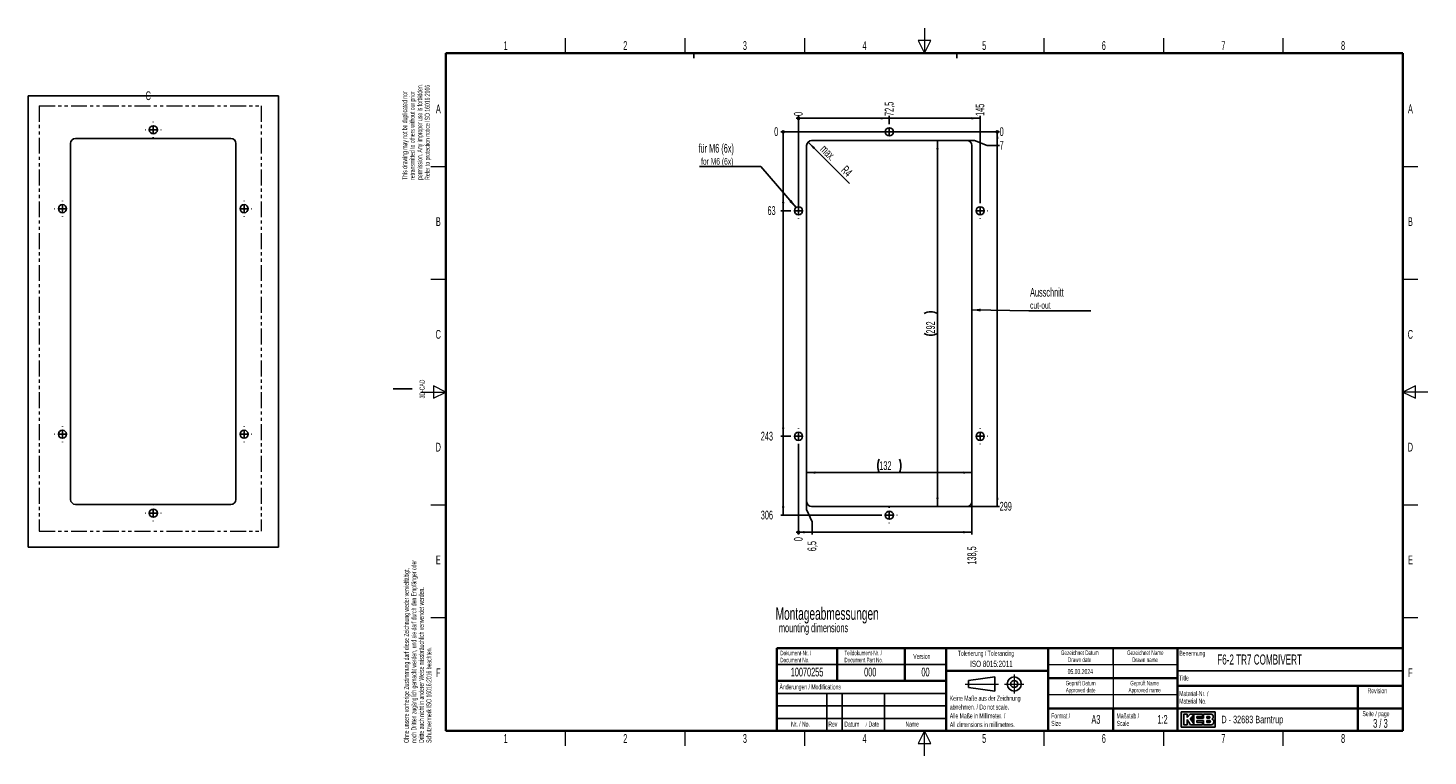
# Paper-space layout 'Blatt3' of a CAD drawing. Header units: millimetres. Extents: x -141 to 418, y 2 to 292.
import ezdxf

# ---------------------------------------------------------------- set-up
doc = ezdxf.new("R2010")
doc.units = ezdxf.units.MM
doc.linetypes.add('PHANTOM', pattern=[12.699999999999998, 6.35, -1.27, 1.27, -1.27, 1.27, -1.27])
doc.layers.add('SLD-0', color=7, linetype='Continuous')
doc.styles.add('SLDTEXTSTYLE0', font='TXT', dxfattribs={"width": 0.605})
doc.styles.add('SLDTEXTSTYLE1', font='TXT', dxfattribs={"width": 0.563})
doc.dimstyles.new('SLDDIMSTYLE0', dxfattribs={"dimtxt": 3.5, "dimasz": 3.5, "dimexe": 0, "dimexo": 0.0625, "dimgap": 0.875, "dimtad": 1, "dimlfac": 2, "dimrnd": 1e-09, "dimzin": 12, "dimdsep": 46, "dimtxsty": 'SLDTEXTSTYLE0', "dimsah": 1, "dimcen": 0.09, "dimadec": 0, "dimazin": 3, "dimtfac": 1, "dimtofl": 0, "dimtmove": 0, "dimatfit": 3, "dimfxl": 1, "dimfrac": 2, "dimtolj": 1, "dimtzin": 12, "dimarcsym": 0})
doc.dimstyles.new('SLDDIMSTYLE2', dxfattribs={"dimtxt": 0.18, "dimasz": 3.5, "dimexe": 0, "dimexo": 0.0625, "dimgap": 0, "dimtad": 0, "dimtih": 1, "dimtoh": 1, "dimdec": 0, "dimrnd": 1e-09, "dimzin": 0, "dimdsep": 46, "dimtxsty": 'Standard', "dimsah": 1, "dimcen": 0.09, "dimadec": 0, "dimazin": 0, "dimtfac": 3.5, "dimtdec": 0, "dimtofl": 0, "dimtmove": 0, "dimatfit": 3, "dimfxl": 1, "dimfrac": 2, "dimtolj": 1, "dimtzin": 0, "dimarcsym": 0})
doc.dimstyles.new('SLDDIMSTYLE3', dxfattribs={"dimtxt": 3.5, "dimasz": 0.3066666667, "dimexe": 0, "dimexo": 0.0625, "dimgap": 0.875, "dimtad": 0, "dimtih": 1, "dimtoh": 1, "dimdec": 0, "dimlfac": 2, "dimrnd": 1e-09, "dimdsep": 46, "dimtxsty": 'SLDTEXTSTYLE0', "dimblk1": 'ORIGIN', "dimblk2": 'ORIGIN', "dimsah": 1, "dimcen": 0.09, "dimadec": 0, "dimazin": 2, "dimtfac": 1, "dimtofl": 0, "dimtmove": 0, "dimatfit": 3, "dimldrblk": 'ORIGIN', "dimfxl": 1, "dimfrac": 2, "dimtolj": 1, "dimtzin": 12, "dimarcsym": 0})
doc.dimstyles.new('SLDDIMSTYLE4', dxfattribs={"dimtxt": 3.5, "dimasz": 3.5, "dimexe": 0, "dimexo": 0.0625, "dimgap": 0.875, "dimtad": 0, "dimtih": 1, "dimtoh": 1, "dimlfac": 2, "dimrnd": 1e-09, "dimzin": 12, "dimdsep": 46, "dimtxsty": 'SLDTEXTSTYLE0', "dimsah": 1, "dimcen": 0.09, "dimadec": 0, "dimazin": 3, "dimtfac": 1, "dimtofl": 0, "dimtmove": 0, "dimatfit": 3, "dimfxl": 1, "dimfrac": 2, "dimtolj": 1, "dimtzin": 12, "dimarcsym": 0})
doc.dimstyles.new('SLDDIMSTYLE5', dxfattribs={"dimtxt": 3.5, "dimasz": 3.5, "dimexe": 0, "dimexo": 0.0625, "dimgap": 0.875, "dimtad": 1, "dimlfac": 2, "dimrnd": 1e-09, "dimzin": 12, "dimdsep": 46, "dimtxsty": 'SLDTEXTSTYLE0', "dimsah": 1, "dimcen": 0, "dimadec": 0, "dimazin": 3, "dimtfac": 1, "dimtofl": 0, "dimtmove": 1, "dimatfit": 3, "dimfxl": 1, "dimfrac": 2, "dimtolj": 1, "dimtzin": 12, "dimarcsym": 0})

# ---------------------------------------------------------------- blocks, each defined once
blk = doc.blocks.new('SW_CENTERMARKSYMBOL_6')
at = {"layer": 'SLD-0', "color": 0}
for p, q in [((-3, 0), (-3.125, 0)), ((0, 0), (-1.5, 0)), ((0, 3), (0, 3.125)), ((0, 0), (0, 1.5)), ((0, 0), (0, -1.5)), ((0, 0), (1.5, 0)), ((3, 0), (3.125, 0)), ((0, -3), (0, -3.125))]:
    blk.add_line(p, q, dxfattribs=at)
blk = doc.blocks.new('SW_CENTERMARKSYMBOL_7')
at = {"layer": 'SLD-0', "color": 0}
for p, q in [((-3, 0), (-3.125, 0)), ((0, 0), (-1.5, 0)), ((0, 3), (0, 3.125)), ((0, 0), (0, 1.5)), ((0, 0), (0, -1.5)), ((0, 0), (1.5, 0)), ((3, 0), (3.125, 0)), ((0, -3), (0, -3.125))]:
    blk.add_line(p, q, dxfattribs=at)
blk = doc.blocks.new('SW_CENTERMARKSYMBOL_8')
at = {"layer": 'SLD-0', "color": 0}
for p, q in [((-3, 0), (-3.125, 0)), ((0, 0), (-1.5, 0)), ((0, 3), (0, 3.125)), ((0, 0), (0, 1.5)), ((0, 0), (0, -1.5)), ((0, 0), (1.5, 0)), ((3, 0), (3.125, 0)), ((0, -3), (0, -3.125))]:
    blk.add_line(p, q, dxfattribs=at)
blk = doc.blocks.new('SW_CENTERMARKSYMBOL_9')
at = {"layer": 'SLD-0', "color": 0}
for p, q in [((-3, 0), (-3.125, 0)), ((0, 0), (-1.5, 0)), ((0, 3), (0, 3.125)), ((0, 0), (0, 1.5)), ((0, 0), (0, -1.5)), ((0, 0), (1.5, 0)), ((3, 0), (3.125, 0)), ((0, -3), (0, -3.125))]:
    blk.add_line(p, q, dxfattribs=at)
blk = doc.blocks.new('SW_CENTERMARKSYMBOL_10')
at = {"layer": 'SLD-0', "color": 0}
for p, q in [((-3, 0), (-3.125, 0)), ((0, 0), (-1.5, 0)), ((0, 3), (0, 3.125)), ((0, 0), (0, 1.5)), ((0, 0), (0, -1.5)), ((0, 0), (1.5, 0)), ((3, 0), (3.125, 0)), ((0, -3), (0, -3.125))]:
    blk.add_line(p, q, dxfattribs=at)
blk = doc.blocks.new('SW_CENTERMARKSYMBOL_11')
at = {"layer": 'SLD-0', "color": 0}
for p, q in [((-3, 0), (-3.125, 0)), ((0, 0), (-1.5, 0)), ((0, 3), (0, 3.125)), ((0, 0), (0, 1.5)), ((0, 0), (0, -1.5)), ((0, 0), (1.5, 0)), ((3, 0), (3.125, 0)), ((0, -3), (0, -3.125))]:
    blk.add_line(p, q, dxfattribs=at)
blk = doc.blocks.new('_Origin')
at = {"color": 0, "linetype": 'ByBlock', "lineweight": -2}
blk.add_line((0, 0), (-1, 0), dxfattribs=at)
blk.add_circle((0, 0), 0.5, dxfattribs=at)
blk = doc.blocks.new('_D_14')
at = {"layer": 'SLD-0'}
blk.add_line((166.7360114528, 219.5704505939), (166.7360114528, 257.3913550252), dxfattribs=at)
at = {"layer": 'SLD-0', "xscale": 0.92, "yscale": 0.92}
blk.add_blockref('_Origin', (166.7360114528, 256.4713550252), dxfattribs=at)
at = {"layer": 'SLD-0', "insert": (164.9100380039, 257.3913550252), "char_height": 3.5, "attachment_point": 1, "rotation": 90, "style": 'SLDTEXTSTYLE0'}
blk.add_mtext('0', dxfattribs=at)
blk = doc.blocks.new('_D_15')
at = {"layer": 'SLD-0', "color": 7}
for p, q in [((202.9860114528, 254.1954505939), (202.9860114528, 257.3913550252)), ((166.7360114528, 256.4713550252), (202.9860114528, 256.4713550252))]:
    blk.add_line(p, q, dxfattribs=at)
blk.add_solid([(202.9860114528, 256.4713550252), (199.4860114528, 256.9313550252), (199.4860114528, 256.0113550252)], dxfattribs=at)
at = {"layer": 'SLD-0', "color": 7, "insert": (201.1600380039, 257.3913550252), "char_height": 3.5, "attachment_point": 1, "rotation": 90, "style": 'SLDTEXTSTYLE0'}
blk.add_mtext('72,5', dxfattribs=at)
blk = doc.blocks.new('_D_16')
at = {"layer": 'SLD-0', "color": 7}
for p, q in [((239.2360114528, 222.6954505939), (239.2360114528, 257.3913550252)), ((202.9860114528, 256.4713550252), (239.2360114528, 256.4713550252))]:
    blk.add_line(p, q, dxfattribs=at)
blk.add_solid([(239.2360114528, 256.4713550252), (235.7360114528, 256.9313550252), (235.7360114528, 256.0113550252)], dxfattribs=at)
at = {"layer": 'SLD-0', "color": 7, "insert": (237.4100380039, 257.3913550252), "char_height": 3.5, "attachment_point": 1, "rotation": 90, "style": 'SLDTEXTSTYLE0'}
blk.add_mtext('145', dxfattribs=at)
blk = doc.blocks.new('_D_17')
at = {"layer": 'SLD-0'}
blk.add_line((202.9860114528, 251.0704505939), (159.7066469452, 251.0704505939), dxfattribs=at)
at = {"layer": 'SLD-0', "xscale": 0.92, "yscale": 0.92}
blk.add_blockref('_Origin', (160.6266469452, 251.0704505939), dxfattribs=at)
at = {"layer": 'SLD-0', "insert": (157.0330359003, 252.8964240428), "char_height": 3.5, "attachment_point": 1, "style": 'SLDTEXTSTYLE0'}
blk.add_mtext('0', dxfattribs=at)
blk = doc.blocks.new('_D_18')
at = {"layer": 'SLD-0', "color": 7}
for p, q in [((160.6266469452, 251.0704505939), (160.6266469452, 219.5704505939)), ((163.6110114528, 219.5704505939), (159.7066469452, 219.5704505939))]:
    blk.add_line(p, q, dxfattribs=at)
blk.add_solid([(160.6266469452, 219.5704505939), (161.0866469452, 223.0704505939), (160.1666469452, 223.0704505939)], dxfattribs=at)
at = {"layer": 'SLD-0', "color": 7, "insert": (154.3594248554, 221.3964240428), "char_height": 3.5, "attachment_point": 1, "style": 'SLDTEXTSTYLE0'}
blk.add_mtext('63', dxfattribs=at)
blk = doc.blocks.new('_D_19')
at = {"layer": 'SLD-0', "color": 7}
for p, q in [((160.6266469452, 219.5704505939), (160.6266469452, 129.5704505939)), ((163.6110114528, 129.5704505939), (159.7066469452, 129.5704505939))]:
    blk.add_line(p, q, dxfattribs=at)
blk.add_solid([(160.6266469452, 129.5704505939), (161.0866469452, 133.0704505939), (160.1666469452, 133.0704505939)], dxfattribs=at)
at = {"layer": 'SLD-0', "color": 7, "insert": (151.6858138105, 131.3964240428), "char_height": 3.5, "attachment_point": 1, "style": 'SLDTEXTSTYLE0'}
blk.add_mtext('243', dxfattribs=at)
blk = doc.blocks.new('_D_20')
at = {"layer": 'SLD-0', "color": 7}
for p, q in [((160.6266469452, 129.5704505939), (160.6266469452, 98.0704505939)), ((199.8610114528, 98.0704505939), (159.7066469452, 98.0704505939))]:
    blk.add_line(p, q, dxfattribs=at)
blk.add_solid([(160.6266469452, 98.0704505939), (161.0866469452, 101.5704505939), (160.1666469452, 101.5704505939)], dxfattribs=at)
at = {"layer": 'SLD-0', "color": 7, "insert": (151.6858138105, 99.8964240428), "char_height": 3.5, "attachment_point": 1, "style": 'SLDTEXTSTYLE0'}
blk.add_mtext('306', dxfattribs=at)
blk = doc.blocks.new('_D_21')
at = {"layer": 'SLD-0'}
for p, q in [((166.7360114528, 100.3888831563), (166.7360114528, 126.4454505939)), ((166.7360114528, 95.3888831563), (166.7360114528, 100.3888831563)), ((166.7360114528, 95.3888831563), (166.7360114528, 90.3888831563))]:
    blk.add_line(p, q, dxfattribs=at)
at = {"layer": 'SLD-0', "xscale": 0.92, "yscale": 0.92}
blk.add_blockref('_Origin', (166.7360114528, 91.3088831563), dxfattribs=at)
at = {"layer": 'SLD-0', "insert": (164.9100380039, 87.7152721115), "char_height": 3.5, "attachment_point": 1, "rotation": 90, "style": 'SLDTEXTSTYLE0'}
blk.add_mtext('0', dxfattribs=at)
blk = doc.blocks.new('_D_22')
at = {"layer": 'SLD-0', "color": 7}
for p, q in [((169.9860114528, 100.3888831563), (169.9860114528, 103.5704505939)), ((172.1612544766, 95.3888831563), (169.9860114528, 100.3888831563)), ((172.1612544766, 95.3888831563), (172.1612544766, 90.3888831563)), ((166.7360114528, 91.3088831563), (172.1612544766, 91.3088831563))]:
    blk.add_line(p, q, dxfattribs=at)
blk.add_solid([(172.1612544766, 91.3088831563), (168.6612544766, 91.7688831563), (168.6612544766, 90.8488831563)], dxfattribs=at)
at = {"layer": 'SLD-0', "color": 7, "insert": (170.3352810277, 83.7048555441), "char_height": 3.5, "attachment_point": 1, "rotation": 90, "style": 'SLDTEXTSTYLE0'}
blk.add_mtext('6,5', dxfattribs=at)
blk = doc.blocks.new('_D_23')
at = {"layer": 'SLD-0', "color": 7}
for p, q in [((235.9860114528, 103.5704505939), (235.9860114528, 90.3888831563)), ((172.1612544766, 91.3088831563), (235.9860114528, 91.3088831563))]:
    blk.add_line(p, q, dxfattribs=at)
blk.add_solid([(235.9860114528, 91.3088831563), (232.4860114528, 91.7688831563), (232.4860114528, 90.8488831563)], dxfattribs=at)
at = {"layer": 'SLD-0', "color": 7, "insert": (234.1600380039, 78.3576334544), "char_height": 3.5, "attachment_point": 1, "rotation": 90, "style": 'SLDTEXTSTYLE0'}
blk.add_mtext('138,5', dxfattribs=at)
blk = doc.blocks.new('_D_24')
at = {"layer": 'SLD-0'}
for p, q in [((237.0235704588, 251.0704505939), (202.9860114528, 251.0704505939)), ((242.0235704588, 251.0704505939), (237.0235704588, 251.0704505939)), ((242.0235704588, 251.0704505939), (247.0235704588, 251.0704505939))]:
    blk.add_line(p, q, dxfattribs=at)
at = {"layer": 'SLD-0', "xscale": 0.92, "yscale": 0.92}
blk.add_blockref('_Origin', (246.1035704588, 251.0704505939), dxfattribs=at)
at = {"layer": 'SLD-0', "insert": (247.0235704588, 252.8964240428), "char_height": 3.5, "attachment_point": 1, "style": 'SLDTEXTSTYLE0'}
blk.add_mtext('0', dxfattribs=at)
blk = doc.blocks.new('_D_25')
at = {"layer": 'SLD-0', "color": 7}
for p, q in [((237.0235704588, 247.5704505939), (233.9860114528, 247.5704505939)), ((242.0235704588, 245.6452075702), (237.0235704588, 247.5704505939)), ((246.1035704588, 251.0704505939), (246.1035704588, 245.6452075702)), ((242.0235704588, 245.6452075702), (247.0235704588, 245.6452075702))]:
    blk.add_line(p, q, dxfattribs=at)
blk.add_solid([(246.1035704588, 245.6452075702), (246.5635704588, 249.1452075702), (245.6435704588, 249.1452075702)], dxfattribs=at)
at = {"layer": 'SLD-0', "color": 7, "insert": (247.0235704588, 247.471181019), "char_height": 3.5, "attachment_point": 1, "style": 'SLDTEXTSTYLE0'}
blk.add_mtext('7', dxfattribs=at)
blk = doc.blocks.new('_D_26')
at = {"layer": 'SLD-0', "color": 7}
for p, q in [((246.1035704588, 245.6452075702), (246.1035704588, 101.5704505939)), ((233.9860114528, 101.5704505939), (247.0235704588, 101.5704505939))]:
    blk.add_line(p, q, dxfattribs=at)
blk.add_solid([(246.1035704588, 101.5704505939), (246.5635704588, 105.0704505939), (245.6435704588, 105.0704505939)], dxfattribs=at)
at = {"layer": 'SLD-0', "color": 7, "insert": (247.0235704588, 103.3964240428), "char_height": 3.5, "attachment_point": 1, "style": 'SLDTEXTSTYLE0'}
blk.add_mtext('299', dxfattribs=at)
blk = doc.blocks.new('_D_27')
at = {"layer": 'SLD-0', "color": 7}
blk.add_line((169.9860114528, 115.0977576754), (235.9860114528, 115.0977576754), dxfattribs=at)
for centre, start, end in [((204.3471225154, 117.7835215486), 153.4349488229, 206.5650511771), ((201.6249001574, 117.7835215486), 333.4349488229, 26.5650511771)]:
    blk.add_arc(centre, 6.005550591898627, start, end, dxfattribs=at)
for points in [[(169.9860114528, 115.0977576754), (173.4860114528, 114.6377576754), (173.4860114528, 115.5577576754)], [(235.9860114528, 115.0977576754), (232.4860114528, 115.5577576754), (232.4860114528, 114.6377576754)]]:
    blk.add_solid(points, dxfattribs=at)
at = {"layer": 'SLD-0', "color": 7, "insert": (198.9755947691, 119.6094949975), "char_height": 3.5, "attachment_point": 1, "style": 'SLDTEXTSTYLE0'}
blk.add_mtext('132', dxfattribs=at)
blk = doc.blocks.new('_D_28')
at = {"layer": 'SLD-0', "color": 7}
blk.add_line((222.2154853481, 101.5704505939), (222.2154853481, 247.5704505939), dxfattribs=at)
for centre, start, end in [((219.529721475, 173.2093392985), 63.4349488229, 116.5650511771), ((219.529721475, 175.9315616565), 243.4349488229, 296.5650511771)]:
    blk.add_arc(centre, 6.005550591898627, start, end, dxfattribs=at)
for points in [[(222.2154853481, 247.5704505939), (221.7554853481, 244.0704505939), (222.6754853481, 244.0704505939)], [(222.2154853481, 101.5704505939), (222.6754853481, 105.0704505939), (221.7554853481, 105.0704505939)]]:
    blk.add_solid(points, dxfattribs=at)
at = {"layer": 'SLD-0', "color": 7, "insert": (217.7037480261, 170.5600339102), "char_height": 3.5, "attachment_point": 1, "rotation": 90.00000000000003, "style": 'SLDTEXTSTYLE0'}
blk.add_mtext('292', dxfattribs=at)
blk = doc.blocks.new('_D_29')
at = {"layer": 'SLD-0', "color": 7}
blk.add_line((170.5717978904, 246.9846641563), (187.0651375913, 230.4092137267), dxfattribs=at)
blk.add_solid([(170.5717978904, 246.9846641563), (172.7144430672, 244.179192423), (173.3665946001, 244.8281133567)], dxfattribs=at)
at = {"layer": 'SLD-0', "color": 7, "char_height": 3.5, "attachment_point": 1, "rotation": 315.00000000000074, "style": 'SLDTEXTSTYLE0'}
for s, insert in [('max.', (177.5957503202, 246.2591611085)), ('R4', (185.9106386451, 237.9442727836))]:
    blk.add_mtext(s, dxfattribs=dict(at, insert=insert))
blk = doc.blocks.new('SW_NOTE_0_1')
at = {"layer": 'SLD-0', "color": 0}
blk.add_line((24.7153708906, 0), (0, 0), dxfattribs=at)
at = {"layer": 'SLD-0', "color": 0, "attachment_point": 1, "style": 'SLDTEXTSTYLE0'}
for s, insert, char_height in [('Ausschnitt', (0.4868526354, 9.1333352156), 3.5), ('cut-out', (0.4868526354, 3.4938315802), 2.6458333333)]:
    blk.add_mtext(s, dxfattribs=dict(at, insert=insert, char_height=char_height))
blk = doc.blocks.new('SW_NOTE_0_2')
at = {"layer": 'SLD-0', "color": 0}
blk.add_line((-24.4256039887, 0), (0, 0), dxfattribs=at)
at = {"layer": 'SLD-0', "color": 0, "attachment_point": 1, "style": 'SLDTEXTSTYLE0'}
for s, insert, char_height in [('für M6 (6x)', (-24.861630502, 9.0822248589), 3.5), ('for M6 (6x)', (-23.869443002, 3.4427212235), 2.6458333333)]:
    blk.add_mtext(s, dxfattribs=dict(at, insert=insert, char_height=char_height))
blk = doc.blocks.new('SW_CENTERMARKSYMBOL_12')
at = {"layer": 'SLD-0', "color": 0}
for p, q in [((-2.9999986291, 0), (-3.1250007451, 0)), ((0, 0), (-1.4999993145, 0)), ((0, 2.9999986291), (0, 3.1249970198)), ((0, 0), (0, 1.4999993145)), ((0, 0), (0, -1.5000030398)), ((0, 0), (1.4999993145, 0)), ((3.0000023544, 0), (3.1250007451, 0)), ((0, -3.0000023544), (0, -3.1250007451))]:
    blk.add_line(p, q, dxfattribs=at)
blk = doc.blocks.new('SW_CENTERMARKSYMBOL_13')
at = {"layer": 'SLD-0', "color": 0}
for p, q in [((-2.9999986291, 0), (-3.1250007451, 0)), ((0, 0), (-1.4999993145, 0)), ((0, 3.0000023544), (0, 3.1250007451)), ((0, 0), (0, 1.5000030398)), ((0, 0), (0, -1.4999993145)), ((0, 0), (1.4999993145, 0)), ((3.0000023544, 0), (3.1250007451, 0)), ((0, -2.9999986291), (0, -3.1249970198))]:
    blk.add_line(p, q, dxfattribs=at)
blk = doc.blocks.new('SW_CENTERMARKSYMBOL_14')
at = {"layer": 'SLD-0', "color": 0}
for p, q in [((-3.0000023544, 0), (-3.1250007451, 0)), ((0, 0), (-1.4999993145, 0)), ((0, 3.0000023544), (0, 3.1250007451)), ((0, 0), (0, 1.5000030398)), ((0, 0), (0, -1.4999993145)), ((0, 0), (1.4999993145, 0)), ((2.9999986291, 0), (3.1250007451, 0)), ((0, -2.9999986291), (0, -3.1249970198))]:
    blk.add_line(p, q, dxfattribs=at)
blk = doc.blocks.new('SW_CENTERMARKSYMBOL_15')
at = {"layer": 'SLD-0', "color": 0}
for p, q in [((-3.0000023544, 0), (-3.1250007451, 0)), ((0, 0), (-1.4999993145, 0)), ((0, 2.9999986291), (0, 3.1249970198)), ((0, 0), (0, 1.4999993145)), ((0, 0), (0, -1.5000030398)), ((0, 0), (1.4999993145, 0)), ((2.9999986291, 0), (3.1250007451, 0)), ((0, -3.0000023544), (0, -3.1250007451))]:
    blk.add_line(p, q, dxfattribs=at)
blk = doc.blocks.new('SW_CENTERMARKSYMBOL_16')
at = {"layer": 'SLD-0', "color": 0}
for p, q in [((-3.0000000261, 0), (-3.1250000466, 0)), ((0, 0), (-1.500000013, 0)), ((0, 2.9999986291), (0, 3.1250044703)), ((0, 0), (0, 1.5000030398)), ((0, 0), (0, -1.4999955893)), ((0, 0), (1.500000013, 0)), ((3.0000000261, 0), (3.1250000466, 0)), ((0, -2.9999986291), (0, -3.1249970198))]:
    blk.add_line(p, q, dxfattribs=at)
blk = doc.blocks.new('SW_CENTERMARKSYMBOL_17')
at = {"layer": 'SLD-0', "color": 0}
for p, q in [((-3.0000000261, 0), (-3.1250000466, 0)), ((0, 0), (-1.500000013, 0)), ((0, 2.9999986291), (0, 3.1249970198)), ((0, 0), (0, 1.4999955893)), ((0, 0), (0, -1.5000030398)), ((0, 0), (1.500000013, 0)), ((3.0000000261, 0), (3.1250000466, 0)), ((0, -2.9999986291), (0, -3.1250044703))]:
    blk.add_line(p, q, dxfattribs=at)

psp = doc.layouts.new('Blatt3')

# ---------------------------------------------------------------- hatches: boundary and pattern name
at = {"linetype": 'Continuous'}
h = psp.add_hatch(color=7, dxfattribs=at)
h.paths.add_polyline_path([(319.519086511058, 13.45626988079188), (333.083981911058, 13.45626988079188), (333.083981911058, 19.65736492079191), (319.519086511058, 19.65736492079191)], flags=0)
edge = h.paths.add_edge_path(flags=0)
edge.add_arc((331.3188604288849, 15.61738520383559), 1.20464082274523, -81.72003226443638, 70.1709600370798, ccw=False)
edge.add_line((331.4923410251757, 14.42530131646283), (331.480008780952, 14.42519098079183))
edge.add_line((331.480008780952, 14.42519098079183), (328.4331606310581, 14.42519098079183))
edge.add_line((328.4331606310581, 14.42519098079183), (328.4331606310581, 16.16924896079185))
edge.add_line((328.4331606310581, 16.16924896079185), (325.7201815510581, 16.16924896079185))
edge.add_line((325.7201815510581, 16.16924896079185), (325.7201815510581, 15.39411208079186))
edge.add_line((325.7201815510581, 15.39411208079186), (328.0455921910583, 15.39411208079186))
edge.add_line((328.0455921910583, 15.39411208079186), (328.0455921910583, 14.42519098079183))
edge.add_line((328.0455921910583, 14.42519098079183), (323.2009866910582, 14.42519098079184))
edge.add_line((323.2009866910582, 14.42519098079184), (321.8444971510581, 16.55681740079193))
edge.add_line((321.8444971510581, 16.55681740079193), (321.8444971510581, 14.42519098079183))
edge.add_line((321.8444971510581, 14.42519098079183), (320.4880076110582, 14.42519098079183))
edge.add_line((320.4880076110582, 14.42519098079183), (320.4880076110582, 18.68844382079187))
edge.add_line((320.4880076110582, 18.68844382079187), (321.8444971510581, 18.68844382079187))
edge.add_line((321.8444971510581, 18.68844382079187), (321.8444971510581, 17.33195428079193))
edge.add_line((321.8444971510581, 17.33195428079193), (323.0072024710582, 18.68844382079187))
edge.add_line((323.0072024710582, 18.68844382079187), (328.0455921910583, 18.68844382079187))
edge.add_line((328.0455921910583, 18.68844382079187), (328.0455921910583, 17.71952272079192))
edge.add_line((328.0455921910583, 17.71952272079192), (325.7201815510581, 17.71952272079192))
edge.add_line((325.7201815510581, 17.71952272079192), (325.7201815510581, 17.13817006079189))
edge.add_line((325.7201815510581, 17.13817006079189), (328.4331606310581, 17.13817006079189))
edge.add_line((328.4331606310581, 17.13817006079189), (328.4331606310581, 18.68844382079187))
edge.add_line((328.4331606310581, 18.68844382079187), (331.4242487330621, 18.68844382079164))
edge.add_line((331.4242487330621, 18.68844382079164), (331.4256482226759, 18.68844382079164))
edge.add_line((331.4256482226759, 18.68844382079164), (331.4259454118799, 18.68845828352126))
edge.add_arc((331.2860949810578, 17.67430640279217), 1.023749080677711, -64.45894120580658, 82.14849338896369, ccw=False)
psp.add_hatch(color=7, dxfattribs=at).paths.add_polyline_path([(324.5574762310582, 14.81275942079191), (324.557476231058, 18.49465960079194), (323.0072024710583, 16.94438584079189)], flags=0)
h = psp.add_hatch(color=7, dxfattribs=at)
edge = h.paths.add_edge_path(flags=0)
edge.add_line((329.7896501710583, 17.13817006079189), (330.6013652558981, 17.13817006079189))
edge.add_arc((330.6568434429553, 17.42884639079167), 0.2959232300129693, 259.1945394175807, 460.8054605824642)
edge.add_line((330.6013652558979, 17.71952272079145), (329.7896501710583, 17.71952272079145))
edge.add_line((329.7896501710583, 17.71952272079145), (329.7896501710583, 17.13817006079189))
h = psp.add_hatch(color=7, dxfattribs=at)
edge = h.paths.add_edge_path(flags=0)
edge.add_line((329.7896501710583, 15.39411208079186), (330.7588584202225, 15.39411208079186))
edge.add_arc((330.7588584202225, 15.78168052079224), 0.3875684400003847, 270.0000000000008, 450.0000000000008)
edge.add_line((330.7588584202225, 16.16924896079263), (330.7386620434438, 16.16924896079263))
edge.add_line((330.7386620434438, 16.16924896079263), (329.7896501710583, 16.16924896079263))
edge.add_line((329.7896501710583, 16.16924896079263), (329.7896501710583, 15.39411208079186))

# ---------------------------------------------------------------- linework, layer by layer
at = {"color": 7, "linetype": 'Continuous', "lineweight": 25}
for p, q in [((-40.7962984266, 265.3977389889), (-140.7962984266, 265.3977389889)), ((-140.7962984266, 265.3977389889), (-140.7962984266, 85.3977389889)), ((-40.7962984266, 85.3977389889), (-40.7962984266, 265.3977389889)), ((-123.7962984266, 246.3977389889), (-123.7962984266, 104.3977389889)), ((-59.7962984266, 248.3977389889), (-121.7962984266, 248.3977389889)), ((-57.7962984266, 104.3977389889), (-57.7962984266, 246.3977389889)), ((233.9860109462, 247.5704495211), (171.9860119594, 247.5704495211)), ((169.9860116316, 245.5704529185), (169.9860116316, 103.5704482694)), ((235.986011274, 103.5704482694), (235.986011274, 245.5704529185)), ((-121.7962984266, 102.3977389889), (-59.7962984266, 102.3977389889)), ((171.9860119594, 101.5704516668), (233.9860109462, 101.5704516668)), ((-140.7962984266, 85.3977389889), (-40.7962984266, 85.3977389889))]:
    psp.add_line(p, q, dxfattribs=at)
at = {"color": 7, "linetype": 'PHANTOM', "lineweight": 18}
for p, q in [((-136.3219597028, 261.4265203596), (-47.7695747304, 261.4265203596)), ((-136.3219597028, 261.4265203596), (-136.3219597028, 91.7506417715)), ((-47.7695747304, 261.4265203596), (-47.7695747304, 91.7506417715)), ((-136.3219597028, 91.7506417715), (-47.7695747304, 91.7506417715))]:
    psp.add_line(p, q, dxfattribs=at)
at = {"color": 7, "linetype": 'Continuous', "lineweight": 25}
for centre, radius in [((-90.7962984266, 251.8977389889), 1.625000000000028), ((202.9860133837, 251.0704511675), 1.625000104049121), ((-127.0462984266, 220.3977389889), 1.625), ((-54.5462984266, 220.3977389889), 1.625), ((166.736010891, 219.5704498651), 1.625000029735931), ((239.2360120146, 219.5704511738), 1.625000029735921), ((-127.0462984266, 130.3977389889), 1.625), ((-54.5462984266, 130.3977389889), 1.625), ((166.736010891, 129.5704500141), 1.625000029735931), ((239.2360120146, 129.5704513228), 1.625000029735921), ((-90.7962984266, 98.8977389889), 1.625), ((202.9860095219, 98.0704500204), 1.625000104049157)]:
    psp.add_circle(centre, radius, dxfattribs=at)
for centre, radius, start, end in [((-121.7962984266, 246.3977389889), 2, 90, 180), ((-59.7962984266, 246.3977389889), 2, 0, 90), ((171.9860135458, 245.5704476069), 2.000001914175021, 90.0000454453, 179.9998478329), ((233.9860093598, 245.5704476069), 2.000001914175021, 0.0001521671, 89.9999545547), ((-121.7962984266, 104.3977389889), 2, 180, 270), ((-59.7962984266, 104.3977389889), 2.000000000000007, 270, 0), ((171.9860135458, 103.570453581), 2.000001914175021, 180.0001521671, 269.9999545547), ((233.9860093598, 103.570453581), 2.000001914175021, 270.0000454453, 359.9998478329)]:
    psp.add_arc(centre, radius, start, end, dxfattribs=at)
at = {"layer": 'SLD-0', "lineweight": 18}
for p, q in [((217, 292.5), (217, 282.5)), ((73.75, 282.5), (73.75, 288.5)), ((121.5, 282.5), (121.5, 288.5)), ((169.25, 282.5), (169.25, 288.5)), ((219.5, 287.5), (214.5, 287.5)), ((214.5, 287.5), (217, 282.5)), ((217, 282.5), (219.5, 287.5)), ((264.75, 282.5), (264.75, 288.5)), ((312.5, 282.5), (312.5, 288.5)), ((360.25, 282.5), (360.25, 288.5)), ((20, 237.25), (26, 237.25)), ((408, 237.25), (414, 237.25)), ((20, 192.25), (26, 192.25)), ((408, 192.25), (414, 192.25)), ((16, 147.25), (26, 147.25)), ((26, 147.25), (21, 149.75)), ((21, 149.75), (21, 144.75)), ((21, 144.75), (26, 147.25)), ((413, 149.75), (408, 147.25)), ((418, 147.25), (408, 147.25)), ((408, 147.25), (413, 144.75)), ((413, 144.75), (413, 149.75)), ((20, 102.25), (26, 102.25)), ((408, 102.25), (414, 102.25)), ((20, 57.25), (26, 57.25)), ((408, 57.25), (414, 57.25)), ((252.8396209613, 34.5746449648), (252.8396209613, 26.8746449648)), ((266.3304509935, 38.5), (318, 38.5)), ((292.3304509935, 38.5), (292.3304509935, 33)), ((233.2396209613, 30.7246449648), (246.5396209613, 30.7246449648)), ((248.9896209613, 30.7246449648), (256.6896209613, 30.7246449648)), ((292.3304509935, 33), (292.3304509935, 26.5)), ((266.3304509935, 26.5), (318, 26.5)), ((292.3304509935, 26.5), (292.3304509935, 21)), ((73.75, 6), (73.75, 12)), ((121.5, 6), (121.5, 12)), ((169.25, 6), (169.25, 12)), ((217, 12), (214.5, 7)), ((217, 2), (217, 12)), ((219.5, 7), (217, 12)), ((264.75, 6), (264.75, 12)), ((312.5, 6), (312.5, 12)), ((360.25, 6), (360.25, 12)), ((214.5, 7), (219.5, 7))]:
    psp.add_line(p, q, dxfattribs=at)
at = {"layer": 'SLD-0', "lineweight": 35}
for p, q in [((408, 282.5), (26, 282.5)), ((26, 282.5), (26, 12)), ((408, 12), (408, 282.5)), ((158.116731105, 45.0000000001), (225.616731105, 45.0000000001)), ((158.116731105, 45.0000000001), (158.116731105, 32.0000000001)), ((182.116731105, 45.0000000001), (182.116731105, 32.0000000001)), ((209.116731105, 45.0000000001), (209.116731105, 32.0000000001)), ((225.616731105, 45.0000000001), (225.616731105, 32.0000000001)), ((225.616731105, 45), (266.3304509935, 45)), ((225.616731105, 45), (225.616731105, 36)), ((266.3304509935, 12), (266.3304509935, 45)), ((266.3304509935, 45), (266.3304509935, 12)), ((318, 45), (266.3304509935, 45)), ((318, 45), (318, 12)), ((318, 45), (318, 40.1053465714)), ((318, 45), (408, 45)), ((318, 45), (318, 12)), ((408, 45), (408, 12)), ((225.616731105, 36), (266.3304509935, 36)), ((225.616731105, 36), (225.616731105, 12)), ((158.116731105, 31.9999999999), (158.116731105, 12)), ((158.116731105, 31.9999999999), (225.616731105, 31.9999999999)), ((225.616731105, 31.9999999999), (225.616731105, 12)), ((266.3304509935, 33), (318, 33)), ((408, 30), (318, 30)), ((390, 12), (390, 30)), ((266.3304509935, 21), (318, 21)), ((292.3304509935, 21), (292.3304509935, 12)), ((318, 21), (390, 21)), ((390, 21), (408, 21)), ((26, 12), (408, 12)), ((158.116731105, 12), (225.616731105, 12)), ((225.616731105, 12), (266.3304509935, 12)), ((266.3304509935, 12), (318, 12)), ((408, 12), (318, 12))]:
    psp.add_line(p, q, dxfattribs=at)
at = {"layer": 'SLD-0'}
for p, q in [((125, 280.5), (125, 282.5)), ((125, 282.5), (125, 280.5)), ((230, 280.5), (230, 282.5)), ((230, 280.5), (230, 282.5)), ((12.5, 148.5), (5, 148.5)), ((292.3304509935, 45), (292.3304509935, 38.5)), ((158.116731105, 38.5000000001), (225.616731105, 38.5000000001)), ((318, 36), (408, 36)), ((158.116731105, 27), (225.616731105, 27)), ((178.116731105, 27), (178.116731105, 12)), ((184.116731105, 27), (184.116731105, 12)), ((201.116731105, 27), (201.116731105, 12)), ((158.116731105, 22), (225.616731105, 22)), ((158.116731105, 17), (225.616731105, 17)), ((331.4242487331, 18.6884438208), (331.4256482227, 18.6884438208)), ((331.4256482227, 18.6884438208), (331.4259454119, 18.6884582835)), ((331.480008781, 14.4251909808), (331.4923410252, 14.4253013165))]:
    psp.add_line(p, q, dxfattribs=at)
at = {"layer": 'SLD-0', "lineweight": 25}
for p, q in [((158.116731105, 32.0000000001), (225.616731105, 32.0000000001)), ((234.6396209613, 32.1246449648), (245.1396209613, 33.5246449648)), ((234.6396209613, 32.1246449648), (234.6396209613, 29.3246449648)), ((234.6396209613, 29.3246449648), (245.1396209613, 27.9246449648)), ((245.1396209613, 33.5246449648), (245.1396209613, 27.9246449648))]:
    psp.add_line(p, q, dxfattribs=at)
at = {"layer": 'SLD-0', "linetype": 'Continuous'}
for p, q in [((333.0839819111, 19.6573649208), (319.5190865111, 19.6573649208)), ((319.5190865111, 19.6573649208), (319.5190865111, 13.4562698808)), ((321.8444971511, 18.6884438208), (320.4880076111, 18.6884438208)), ((320.4880076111, 18.6884438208), (320.4880076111, 14.4251909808)), ((321.8444971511, 17.3319542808), (323.0072024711, 18.6884438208)), ((321.8444971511, 17.3319542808), (321.8444971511, 18.6884438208)), ((323.0072024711, 18.6884438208), (328.0455921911, 18.6884438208)), ((324.5574762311, 18.4946596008), (323.0072024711, 16.9443858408)), ((323.0072024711, 16.9443858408), (324.5574762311, 14.8127594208)), ((324.5574762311, 18.4946596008), (324.5574762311, 14.8127594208)), ((325.7201815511, 17.7195227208), (325.7201815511, 17.1381700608)), ((328.0455921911, 17.7195227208), (325.7201815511, 17.7195227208)), ((325.7201815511, 17.1381700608), (328.4331606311, 17.1381700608)), ((328.0455921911, 18.6884438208), (328.0455921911, 17.7195227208)), ((331.4242487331, 18.6884438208), (328.4331606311, 18.6884438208)), ((328.4331606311, 17.1381700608), (328.4331606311, 18.6884438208)), ((329.7896501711, 17.7195227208), (330.6013652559, 17.7195227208)), ((329.7896501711, 17.7195227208), (329.7896501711, 17.1381700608)), ((329.7896501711, 17.1381700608), (330.6013652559, 17.1381700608)), ((331.4242487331, 18.6884438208), (331.4256482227, 18.6884438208)), ((331.4256482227, 18.6884438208), (331.4259454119, 18.6884582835)), ((333.0839819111, 13.4562698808), (333.0839819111, 19.6573649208)), ((319.5190865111, 13.4562698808), (333.0839819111, 13.4562698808)), ((320.4880076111, 14.4251909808), (321.8444971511, 14.4251909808)), ((321.8444971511, 14.4251909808), (321.8444971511, 16.5568174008)), ((321.8444971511, 16.5568174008), (323.2009866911, 14.4251909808)), ((323.2009866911, 14.4251909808), (328.0455921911, 14.4251909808)), ((325.7201815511, 16.1692489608), (325.7201815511, 15.3941120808)), ((328.4331606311, 16.1692489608), (325.7201815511, 16.1692489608)), ((325.7201815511, 15.3941120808), (328.0455921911, 15.3941120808)), ((328.0455921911, 15.3941120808), (328.0455921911, 14.4251909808)), ((328.4331606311, 14.4251909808), (328.4331606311, 16.1692489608)), ((331.480008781, 14.4251909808), (328.4331606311, 14.4251909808)), ((329.7896501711, 16.1692489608), (330.7588584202, 16.1692489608)), ((329.7896501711, 16.1692489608), (329.7896501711, 15.3941120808)), ((330.7588584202, 15.3941120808), (329.7896501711, 15.3941120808)), ((330.7386620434, 16.1692489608), (330.7588584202, 16.1692489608)), ((331.480008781, 14.4251909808), (331.4923410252, 14.4253013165))]:
    psp.add_line(p, q, dxfattribs=at)
at = {"layer": 'SLD-0', "lineweight": 25}
for radius in [2.799999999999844, 1.400000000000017]:
    psp.add_circle((252.8396209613, 30.7246449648), radius, dxfattribs=at)
at = {"layer": 'SLD-0', "linetype": 'Continuous'}
for centre, radius, start, end in [((330.656843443, 17.4288463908), 0.2959232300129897, 259.1945394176, 100.8054605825), ((331.2860949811, 17.6743064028), 1.023749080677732, 295.5410587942, 82.148493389), ((330.7588584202, 15.7816805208), 0.3875684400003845, 270, 90), ((331.3188604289, 15.6173852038), 1.204640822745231, 278.2799677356, 70.1709600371)]:
    psp.add_arc(centre, radius, start, end, dxfattribs=at)

# ---------------------------------------------------------------- block references
at = {"layer": 'SLD-0', "color": 7}
for name, p in [('SW_CENTERMARKSYMBOL_8', (-90.7962984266, 251.8977389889)), ('SW_CENTERMARKSYMBOL_16', (202.9860114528, 251.0704491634)), ('SW_CENTERMARKSYMBOL_10', (-127.0462984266, 220.3977389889)), ('SW_CENTERMARKSYMBOL_6', (-54.5462984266, 220.3977389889)), ('SW_CENTERMARKSYMBOL_15', (166.7360124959, 219.5704523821)), ('SW_CENTERMARKSYMBOL_12', (239.2360104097, 219.5704523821)), ('SW_CENTERMARKSYMBOL_9', (-127.0462984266, 130.3977389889)), ('SW_CENTERMARKSYMBOL_7', (-54.5462984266, 130.3977389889)), ('SW_CENTERMARKSYMBOL_14', (166.7360124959, 129.5704488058)), ('SW_CENTERMARKSYMBOL_13', (239.2360104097, 129.5704488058)), ('SW_CENTERMARKSYMBOL_11', (-90.7962984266, 98.8977389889)), ('SW_CENTERMARKSYMBOL_17', (202.9860114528, 98.0704520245))]:
    psp.add_blockref(name, p, dxfattribs=at)
at = {"layer": 'SLD-0'}
for name, p in [('SW_NOTE_0_2', (151.696312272, 237.1698764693)), ('SW_NOTE_0_1', (258.6836734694, 179.6668752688))]:
    psp.add_blockref(name, p, dxfattribs=at)

# ---------------------------------------------------------------- texts
at = {"color": 7, "linetype": 'PHANTOM', "lineweight": 18, "insert": (-93.8491836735, 267.2393877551), "char_height": 3.5, "attachment_point": 1, "style": 'SLDTEXTSTYLE0'}
psp.add_mtext('C', dxfattribs=at)
at = {"layer": 'SLD-0', "char_height": 2, "attachment_point": 1, "rotation": 90.00000000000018, "style": 'SLDTEXTSTYLE0'}
for s, insert in [('permission. Any improper use is forbidden.', (14.5782794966, 231.9087896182)), ('This drawing may not be duplicated nor', (8.5782794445, 231.9087896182)), ('retransmitted to others without our prior', (11.5782794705, 231.9087896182)), ('Refer to protection notice ISO 16016:2016', (17.5782795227, 231.9087896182)), ('3D-CAD', (15.4939271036, 144.6806228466)), ('noch Dritten zugänglich gemacht werden, und sie darf durch den Empfänger oder', (12.2298713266, 7.2381332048)), ('Ohne unsere vorherige Zustimmung darf diese Zeichnung weder vervielfältigt,', (9.2298713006, 7.2381332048)), ('Dritte auch nicht in anderer Weise missbräuchlich verwendet werden.', (15.2298713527, 7.2381332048)), ('Schutzvermerk ISO 16016:2016 beachten.', (18.2298713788, 7.2381332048))]:
    psp.add_mtext(s, dxfattribs=dict(at, insert=insert))
at = {"layer": 'SLD-0'}
for s, insert, char_height, attachment_point, style in [('1', (49.8527123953, 287.2429955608), 3.5, 2, 'SLDTEXTSTYLE0'), ('2', (97.6027123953, 287.2429955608), 3.5, 2, 'SLDTEXTSTYLE0'), ('3', (145.3527123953, 287.2429955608), 3.5, 2, 'SLDTEXTSTYLE0'), ('4', (193.1027123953, 287.2429955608), 3.5, 2, 'SLDTEXTSTYLE0'), ('5', (240.8527123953, 287.2429955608), 3.5, 2, 'SLDTEXTSTYLE0'), ('6', (288.6027123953, 287.2429955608), 3.5, 2, 'SLDTEXTSTYLE0'), ('7', (336.3527123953, 287.2429955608), 3.5, 2, 'SLDTEXTSTYLE0'), ('8', (384.1027123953, 287.2429955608), 3.5, 2, 'SLDTEXTSTYLE0'), ('A', (22.9815679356, 262.0010772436), 3.5, 2, 'SLDTEXTSTYLE0'), ('A', (410.9815679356, 262.0010772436), 3.5, 2, 'SLDTEXTSTYLE0'), ('B', (22.9815679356, 217.0010772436), 3.5, 2, 'SLDTEXTSTYLE0'), ('B', (410.9815679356, 217.0010772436), 3.5, 2, 'SLDTEXTSTYLE0'), ('C', (22.9596929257, 172.0010772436), 3.5, 2, 'SLDTEXTSTYLE0'), ('C', (410.9596929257, 172.0010772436), 3.5, 2, 'SLDTEXTSTYLE0'), ('D', (22.9596929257, 127.0010772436), 3.5, 2, 'SLDTEXTSTYLE0'), ('D', (410.9596929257, 127.0010772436), 3.5, 2, 'SLDTEXTSTYLE0'), ('E', (22.9815679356, 82.0010772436), 3.5, 2, 'SLDTEXTSTYLE0'), ('E', (410.9815679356, 82.0010772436), 3.5, 2, 'SLDTEXTSTYLE0'), ('Montageabmessungen', (157.6148776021, 61.3514754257), 5, 1, 'SLDTEXTSTYLE0'), ('mounting dimensions', (158.9273776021, 54.8829558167), 3.5, 1, 'SLDTEXTSTYLE0'), ('Dokument-Nr. /', (159.4706948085, 43.9891162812), 1.8, 1, 'SLDTEXTSTYLE0'), ('Document No.', (159.4706948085, 41.189116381), 1.8, 1, 'SLDTEXTSTYLE0'), ('Teildokument-Nr. /', (185.0721201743, 44.0073193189), 1.8, 1, 'SLDTEXTSTYLE0'), ('Document Part No.', (185.0721201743, 41.2073194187), 1.8, 1, 'SLDTEXTSTYLE0'), ('Version', (212.5452394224, 42.7601484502), 2, 1, 'SLDTEXTSTYLE0'), ('Tolerierung / Tolerancing', (230.3365652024, 43.9666257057), 2, 1, 'SLDTEXTSTYLE0'), ('ISO 8015:2011', (235.2515272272, 40.0184824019), 2.5, 1, 'SLDTEXTSTYLE0'), ('Gezeichnet Datum', (279.0254468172, 44.103942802), 1.8, 2, 'SLDTEXTSTYLE0'), ('Drawn date', (278.9302899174, 41.3039429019), 1.8, 2, 'SLDTEXTSTYLE0'), ('Gezeichnet Name', (305.1708434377, 44.1039425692), 1.8, 2, 'SLDTEXTSTYLE0'), ('Drawn name', (305.0870934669, 41.303942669), 1.8, 2, 'SLDTEXTSTYLE0'), ('Benennung', (318.7636716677, 43.9908879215), 2, 1, 'SLDTEXTSTYLE0'), ('F6-2 TR7 COMBIVERT', (333.8826865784, 42.5045188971), 4, 1, 'SLDTEXTSTYLE0'), ('F', (22.9536166, 37.0010772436), 3.5, 2, 'SLDTEXTSTYLE0'), ('10070255', (170.1557203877, 37.2429898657), 3.5, 2, 'SLDTEXTSTYLE0'), ('000', (195.3766861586, 37.2429898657), 3.5, 2, 'SLDTEXTSTYLE0'), ('00', (217.4240130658, 37.2527124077), 3.5, 2, 'SLDTEXTSTYLE0'), ('05.03.2024', (279.2203041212, 36.6989570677), 2, 2, 'SLDTEXTSTYLE0'), ('Title', (318.6797653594, 34.1107265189), 2, 1, 'SLDTEXTSTYLE0'), ('F', (410.9536166, 37.0010772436), 3.5, 2, 'SLDTEXTSTYLE0'), ('Änderungen / Modifications', (159.1698388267, 30.5619096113), 2, 1, 'SLDTEXTSTYLE0'), ('Approved date', (279.3620221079, 29.1851256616), 1.8, 2, 'SLDTEXTSTYLE0'), ('Geprüft Datum', (279.349366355, 31.9851255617), 1.8, 2, 'SLDTEXTSTYLE0'), ('Approved name', (304.900256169, 29.1851256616), 1.8, 2, 'SLDTEXTSTYLE0'), ('Geprüft Name', (304.8761939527, 31.9851255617), 1.8, 2, 'SLDTEXTSTYLE0'), ('Material-Nr. /', (318.6797653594, 27.8878268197), 2, 1, 'SLDTEXTSTYLE0'), ('Revision', (393.8965220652, 29.0591225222), 2, 1, 'SLDTEXTSTYLE0'), ('abnehmen. / Do not scale.', (227.1404191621, 22.5307046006), 2, 1, 'SLDTEXTSTYLE0'), ('Keine Maße aus der Zeichnung', (227.1404191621, 26.0307047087), 2, 1, 'SLDTEXTSTYLE0'), ('Material No.', (318.6797653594, 24.8878267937), 2, 1, 'SLDTEXTSTYLE0'), ('Alle Maße in Millimeter. /', (227.1404191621, 19.0307044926), 2, 1, 'SLDTEXTSTYLE0'), ('Format /', (267.6250939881, 19.0115942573), 2, 1, 'SLDTEXTSTYLE0'), ('A3', (285.4514616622, 18.3608999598), 3.5, 2, 'SLDTEXTSTYLE0'), ('Maßstab /', (293.7028556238, 19.0115944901), 2, 1, 'SLDTEXTSTYLE0'), ('1:2', (312.0463964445, 18.3609001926), 3.5, 2, 'SLDTEXTSTYLE0'), ('D - 32683 Barntrup', (335.5202035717, 18.0786992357), 3, 1, 'SLDTEXTSTYLE0'), ('Seite / page', (391.8390568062, 19.8830679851), 2, 1, 'SLDTEXTSTYLE0'), ('3 / 3', (399.0070252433, 16.7706515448), 3.5, 2, 'SLDTEXTSTYLE1'), ('Nr. / No.', (163.7531858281, 15.7243863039), 2, 1, 'SLDTEXTSTYLE0'), ('Rev', (178.6350602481, 15.7243863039), 2, 1, 'SLDTEXTSTYLE0'), ('Datum', (185.0629406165, 15.7243863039), 2, 1, 'SLDTEXTSTYLE0'), ('/', (193.5459265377, 15.2242968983), 1.5, 1, 'SLDTEXTSTYLE0'), ('Date', (194.7021767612, 15.7243863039), 2, 1, 'SLDTEXTSTYLE0'), ('Name', (209.4275491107, 15.7290047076), 2, 1, 'SLDTEXTSTYLE0'), ('All dimensions in millimetres.', (227.1404191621, 15.5307043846), 2, 1, 'SLDTEXTSTYLE0'), ('Size', (267.6250939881, 16.0115942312), 2, 1, 'SLDTEXTSTYLE0'), ('Scale', (293.7028556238, 16.011594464), 2, 1, 'SLDTEXTSTYLE0'), ('1', (49.8527123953, 10.7429955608), 3.5, 2, 'SLDTEXTSTYLE0'), ('2', (97.6027123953, 10.7429955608), 3.5, 2, 'SLDTEXTSTYLE0'), ('3', (145.3527123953, 10.7429955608), 3.5, 2, 'SLDTEXTSTYLE0'), ('4', (193.1027123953, 10.7429955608), 3.5, 2, 'SLDTEXTSTYLE0'), ('5', (240.8527123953, 10.7429955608), 3.5, 2, 'SLDTEXTSTYLE0'), ('6', (288.6027123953, 10.7429955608), 3.5, 2, 'SLDTEXTSTYLE0'), ('7', (336.3527123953, 10.7429955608), 3.5, 2, 'SLDTEXTSTYLE0'), ('8', (384.1027123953, 10.7429955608), 3.5, 2, 'SLDTEXTSTYLE0')]:
    psp.add_mtext(s, dxfattribs=dict(at, insert=insert, char_height=char_height, attachment_point=attachment_point, style=style))

# ---------------------------------------------------------------- dimensions: what is measured, and where the dimension line sits
at = {"layer": 'SLD-0', "color": 7}
for feature_location, offset, dtype, origin, picture, middle in [((202.9860114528, 254.1954505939), (0, 3.195904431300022), 1, (166.7360114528, 219.5704505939), '_D_15', (202.9860114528, 262.0701743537)), ((239.2360114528, 222.6954505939), (0, 34.69590443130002), 1, (166.7360114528, 219.5704505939), '_D_16', (239.2360114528, 261.4017715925)), ((163.6110114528, 129.5704505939), (-3.9043645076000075, 0), 0, (202.9860114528, 251.0704505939), '_D_19', (155.6962303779, 129.5704505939)), ((199.8610114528, 98.0704505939), (-40.15436450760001, 0), 0, (202.9860114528, 251.0704505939), '_D_20', (155.6962303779, 98.0704505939)), ((163.6110114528, 219.5704505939), (-3.9043645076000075, 0), 0, (202.9860114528, 251.0704505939), '_D_18', (157.0330359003, 219.5704505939)), ((233.9860114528, 247.5704505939), (13.03755900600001, -1.9252430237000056), 0, (202.9860114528, 251.0704505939), '_D_25', (248.3603759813, 245.6452075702)), ((233.9860114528, 101.5704505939), (13.03755900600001, 0), 0, (202.9860114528, 251.0704505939), '_D_26', (251.0339870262, 101.5704505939)), ((169.9860114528, 103.5704505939), (2.175243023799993, -13.181567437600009), 1, (166.7360114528, 126.4454505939), '_D_22', (172.1612544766, 87.0468693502)), ((235.9860114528, 103.5704505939), (0, -13.181567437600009), 1, (166.7360114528, 126.4454505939), '_D_23', (235.9860114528, 84.3732583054))]:
    dim = psp.add_ordinate_dim(feature_location=feature_location, offset=offset, dtype=dtype, origin=origin, dimstyle='SLDDIMSTYLE4', dxfattribs=at)
    dim.commit()
    dim.dimension.update_dxf_attribs({"geometry": picture, "text_midpoint": middle})
at = {"layer": 'SLD-0'}
for feature_location, offset, dtype, origin, picture, middle in [((166.7360114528, 219.5704505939), (0, 37.82090443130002), 1, (166.7360114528, 219.5704505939), '_D_14', (166.7360114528, 258.7281605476)), ((202.9860114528, 251.0704505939), (-43.27936450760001, 0), 0, (202.9860114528, 251.0704505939), '_D_17', (158.3698414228, 251.0704505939)), ((202.9860114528, 251.0704505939), (44.03755900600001, 0), 0, (202.9860114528, 251.0704505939), '_D_24', (248.3603759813, 251.0704505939)), ((166.7360114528, 126.4454505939), (0, -36.05656743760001), 1, (166.7360114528, 126.4454505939), '_D_21', (166.7360114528, 89.0520776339))]:
    dim = psp.add_ordinate_dim(feature_location=feature_location, offset=offset, dtype=dtype, origin=origin, dimstyle='SLDDIMSTYLE3', dxfattribs=at)
    dim.commit()
    dim.dimension.update_dxf_attribs({"geometry": picture, "text_midpoint": middle})
at = {"layer": 'SLD-0', "color": 7}
dim = psp.add_radius_dim(center=(171.9860114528, 245.5704505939), mpoint=(170.5717978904, 246.9846641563), text='max. <>', dimstyle='SLDDIMSTYLE5', dxfattribs=at)
dim.commit()
dim.dimension.update_dxf_attribs({"geometry": '_D_29', "text_midpoint": (180.9705985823, 236.5858834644), "dimtype": 164})
dim = psp.add_linear_dim(base=(222.2154853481, 247.5704505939), p1=(233.9860114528, 101.5704505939), p2=(233.9860114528, 247.5704505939), angle=90, text='(<>)', dimstyle='SLDDIMSTYLE0', dxfattribs=at)
dim.commit()
dim.dimension.update_dxf_attribs({"geometry": '_D_28', "text_midpoint": (222.2154853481, 174.5704505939), "dimtype": 160})
dim = psp.add_linear_dim(base=(235.9860114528, 115.0977576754), p1=(169.9860114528, 103.5704505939), p2=(235.9860114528, 103.5704505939), text='(<>)', dimstyle='SLDDIMSTYLE0', dxfattribs=at)
dim.commit()
dim.dimension.update_dxf_attribs({"geometry": '_D_27', "text_midpoint": (202.9860114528, 115.0977576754), "dimtype": 160})

# ---------------------------------------------------------------- leaders
at = {"layer": 'SLD-0'}
for points in [[(165.7618360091, 220.8710686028), (151.696312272, 237.1698764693)], [(235.9860114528, 179.9956437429), (258.6836734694, 179.6668752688)]]:
    psp.add_leader(points, dimstyle='SLDDIMSTYLE2', dxfattribs=at)

doc.saveas('drawing.dxf')
